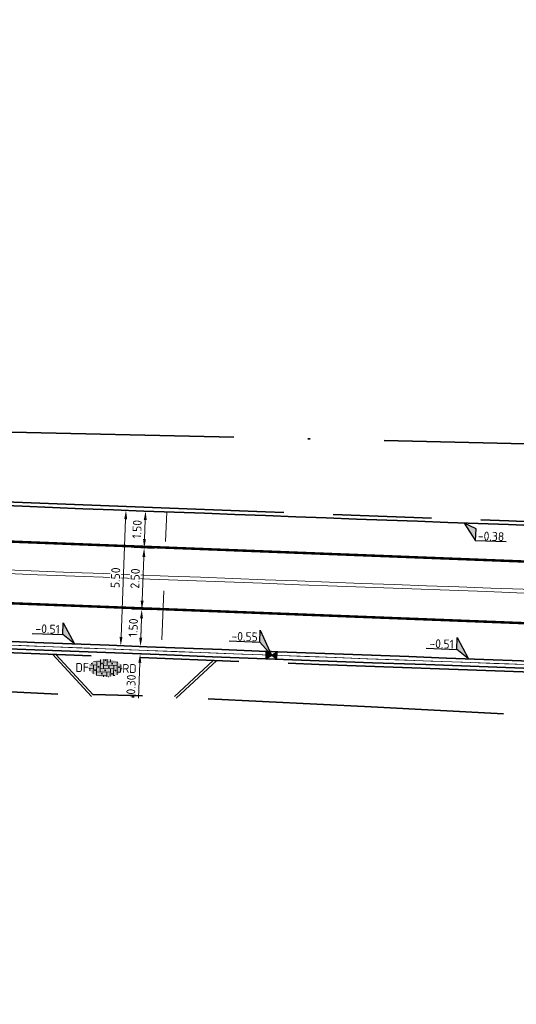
# Model space of a CAD drawing. Header units: metres. Extents: x 0 to 269924, y 0 to 933292.
# Tile 124 of 247: x 133912 to 133932, y 466501 to 466541. Entities that reach past the tile are written whole.
import ezdxf
from ezdxf import colors
from ezdxf.entities.mleader import LeaderData, LeaderLine
from ezdxf.enums import TextEntityAlignment as Align
from ezdxf.math import Vec2, Vec3

# ---------------------------------------------------------------- set-up
doc = ezdxf.new("R2010")
doc.units = ezdxf.units.M
for name, pattern in [('VH-OPSLUITBAND_100X200', [16, 8, -2, 4, -2]), ('VH-OPSLUITBAND_150X250', [24, 16, -2, 4, -2]), ('VW-1-1_STREEP', [2, 1, -1]), ('XX-HIDDEN', [4, 2, -2]), ('XX-PROJECTGRENS', [18, 12, -3, 0, -3])]:
    doc.linetypes.add(name, pattern=pattern)
for name, color, linetype, lineweight in [('N-WE-KG-GRENS_PROJECT-G', 7, 'XX-PROJECTGRENS', 35), ('N-WE-KL-ET_LS_OV_LICHTMAST-S', 190, 'Continuous', 25), ('N-WE-VH-GOOT_STRAATBAKSTEEN-G', 170, 'Continuous', 35), ('N-WE-VH-KANTOPSLUITING_OPSLUITBAND_100X200-G', 150, 'VH-OPSLUITBAND_100X200', 35), ('N-WE-VH-KANTOPSLUITING_OPSLUITBAND_150X250-G', 150, 'VH-OPSLUITBAND_150X250', 35), ('N-WE-VH-KANTOPSLUITING_VOORKANTBAND-G', 50, 'Continuous', 35), ('N-WE-VH-M', 7, 'Continuous', 18), ('N-WE-VH-MATERIAALGRENS-G', 7, 'XX-HIDDEN', 35), ('N-WE-VH-VERHARDING-T18', 10, 'Continuous', 18), ('N-WE-VH-VERHARDING_STRAATBAKSTEEN-S', 7, 'Continuous', 18), ('N-WE-VW-MARKERING_LANGS_STREEP_11_010-G', 7, 'VW-1-1_STREEP', 13), ('X-XX-AL-HOOGTELABEL-S', 7, 'Continuous', 25)]:
    doc.layers.add(name, color=color, linetype=linetype, lineweight=lineweight)
doc.layers.add('N-WE-RI-HWA_KOLK-S', color=150, linetype='Continuous', lineweight=25, true_color=0x007fff)
doc.layers.add('X-XX-AL-HULPLIJN-G', color=30, linetype='Continuous', lineweight=18, plot=False)
doc.styles.add('NLCS-ISO', font='NLCS-ISO.ttf')
doc.styles.add('NLCS-ISO-M200-T18', font='NLCS-ISO.ttf', dxfattribs={"height": 0.36})
doc.dimstyles.new('NLCS-M200-T18-PIJL_L2_H2', dxfattribs={"dimscale": 0.2, "dimtxt": 2.5, "dimasz": 1.8, "dimexe": 2, "dimexo": 2, "dimgap": 0.7, "dimtad": 1, "dimzin": 0, "dimdsep": 46, "dimtxsty": 'NLCS-ISO-M200-T18', "dimcen": 0, "dimdle": 2, "dimclrd": 256, "dimclre": 256, "dimclrt": 10, "dimazin": 0, "dimtfac": 1, "dimtdec": 3, "dimtofl": 0, "dimtmove": 0, "dimatfit": 3, "dimfxl": 2, "dimfxlon": 1, "dimtfillclr": 256, "dimtolj": 1, "dimtzin": 0, "dimlwd": -1, "dimlwe": -1, "dimarcsym": 0})

# ---------------------------------------------------------------- blocks, each defined once
blk = doc.blocks.new('*D183')
at = {"layer": 'Defpoints', "color": 0, "transparency": 16777216}
for p in [(133917.0525768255, 466517.5095074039), (133917.9116292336, 466517.4767094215), (133917.8544020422, 466515.9778014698)]:
    blk.add_point(p, dxfattribs=at)
at = {"layer": 'N-WE-VH-M', "transparency": 16777216}
for p, q in [((133917.4522856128, 466517.4942468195), (133916.6528680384, 466517.5247679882)), ((133917.0090841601, 466516.3703373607), (133917.0388422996, 466517.1497694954)), ((133917.3950584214, 466515.9953388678), (133916.595640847, 466516.0258600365))]:
    blk.add_line(p, q, dxfattribs=at)
for points in [[(133916.9788859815, 466517.152058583), (133917.0987986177, 466517.1474804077), (133917.0525768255, 466517.5095074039)], [(133916.949127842, 466516.3726264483), (133917.0690404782, 466516.368048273), (133916.9953496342, 466516.0105994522)]]:
    blk.add_solid(points, dxfattribs=at)
at = {"layer": 'N-WE-VH-M', "color": 10, "transparency": 16777216, "insert": (133916.7041962, 466516.7722618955), "char_height": 0.36, "attachment_point": 5, "rotation": 87.81355167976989, "style": 'NLCS-ISO-M200-T18', "bg_fill": 3, "box_fill_scale": 1.1, "bg_fill_color": 256, "bg_fill_true_color": 13158600, "bg_fill_transparency": 0}
blk.add_mtext('\\A1;1.50', dxfattribs=at)
blk = doc.blocks.new('*D184')
at = {"layer": 'Defpoints', "color": 0, "transparency": 16777216}
for p in [(133917.1479554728, 466520.0076873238), (133918.0070078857, 466519.9748893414), (133917.9116292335, 466517.4767094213)]:
    blk.add_point(p, dxfattribs=at)
at = {"layer": 'N-WE-VH-M', "transparency": 16777216}
for p, q in [((133917.54766426, 466519.9924267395), (133916.7482466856, 466520.0229479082)), ((133917.0663113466, 466517.8692453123), (133917.1342209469, 466519.6479494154)), ((133917.4522856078, 466517.4942468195), (133916.6528680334, 466517.5247679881))]:
    blk.add_line(p, q, dxfattribs=at)
for points in [[(133917.0742646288, 466519.6502385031), (133917.194177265, 466519.6456603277), (133917.1479554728, 466520.0076873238)], [(133917.0063550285, 466517.8715343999), (133917.1262676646, 466517.8669562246), (133917.0525768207, 466517.5095074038)]]:
    blk.add_solid(points, dxfattribs=at)
at = {"layer": 'N-WE-VH-M', "color": 10, "transparency": 16777216, "insert": (133916.780499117, 466518.7708058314), "char_height": 0.36, "attachment_point": 5, "rotation": 87.81355168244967, "style": 'NLCS-ISO-M200-T18', "bg_fill": 3, "box_fill_scale": 1.1, "bg_fill_color": 256, "bg_fill_true_color": 13158600, "bg_fill_transparency": 0}
blk.add_mtext('\\A1;2.50', dxfattribs=at)
blk = doc.blocks.new('*D185')
at = {"layer": 'Defpoints', "color": 0, "transparency": 16777216}
for p in [(133917.2054601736, 466521.506584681), (133918.0642350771, 466521.4737972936), (133918.0070078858, 466519.9748893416)]:
    blk.add_point(p, dxfattribs=at)
at = {"layer": 'N-WE-VH-M', "transparency": 16777216}
for p, q in [((133917.6051689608, 466521.4913240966), (133916.8057513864, 466521.5218452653)), ((133917.1619675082, 466520.3674146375), (133917.1917256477, 466521.1468467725)), ((133917.5479417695, 466519.9924161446), (133916.7485241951, 466520.0229373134))]:
    blk.add_line(p, q, dxfattribs=at)
for points in [[(133917.1317693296, 466521.1491358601), (133917.2516819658, 466521.1445576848), (133917.2054601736, 466521.506584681)], [(133917.1020111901, 466520.3697037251), (133917.2219238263, 466520.3651255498), (133917.1482329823, 466520.007676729)]]:
    blk.add_solid(points, dxfattribs=at)
at = {"layer": 'N-WE-VH-M', "color": 10, "transparency": 16777216, "insert": (133916.8570795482, 466520.7693391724), "char_height": 0.36, "attachment_point": 5, "rotation": 87.81355168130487, "style": 'NLCS-ISO-M200-T18', "bg_fill": 3, "box_fill_scale": 1.1, "bg_fill_color": 256, "bg_fill_true_color": 13158600, "bg_fill_transparency": 0}
blk.add_mtext('\\A1;1.50', dxfattribs=at)
blk = doc.blocks.new('*D186')
at = {"layer": 'Defpoints', "color": 0, "transparency": 16777216}
for p in [(133917.8544020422, 466515.9778014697), (133916.9840056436, 466515.7101432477), (133917.843190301, 466515.6780109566)]:
    blk.add_point(p, dxfattribs=at)
at = {"layer": 'N-WE-VH-M', "transparency": 16777216}
for p, q in [((133917.0086714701, 466516.3696822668), (133917.0221255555, 466516.7294307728)), ((133917.3949379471, 466515.9949847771), (133916.5954968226, 466516.0248827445)), ((133917.3837262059, 466515.6951942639), (133916.5842850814, 466515.7250922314)), ((133916.9705515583, 466515.3503947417), (133916.9170341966, 466513.9193951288))]:
    blk.add_line(p, q, dxfattribs=at)
for points in [[(133916.9487133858, 466516.3719246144), (133917.0686295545, 466516.3674399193), (133916.9952173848, 466516.0099337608)], [(133916.910593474, 466515.3526370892), (133917.0305096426, 466515.3481523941), (133916.9840056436, 466515.7101432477)]]:
    blk.add_solid(points, dxfattribs=at)
at = {"layer": 'N-WE-VH-M', "color": 10, "transparency": 16777216, "insert": (133916.6172893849, 466514.4669798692), "char_height": 0.36, "attachment_point": 5, "rotation": 87.85821704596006, "style": 'NLCS-ISO-M200-T18', "bg_fill": 3, "box_fill_scale": 1.1, "bg_fill_color": 256, "bg_fill_true_color": 13158600, "bg_fill_transparency": 0}
blk.add_mtext('\\A1;0.30', dxfattribs=at)
blk = doc.blocks.new('*D187')
at = {"layer": 'Defpoints', "color": 0, "transparency": 16777216}
for p in [(133916.410969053, 466521.5384650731), (133918.0642350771, 466521.4737972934), (133917.8492659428, 466515.9779975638)]:
    blk.add_point(p, dxfattribs=at)
at = {"layer": 'N-WE-VH-M', "transparency": 16777216}
for p, q in [((133916.8106634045, 466521.522830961), (133916.0112747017, 466521.5540991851)), ((133916.2100706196, 466516.4023902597), (133916.3968983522, 466521.1787401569)), ((133916.5956942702, 466516.0270312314), (133915.7963055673, 466516.0582994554))]:
    blk.add_line(p, q, dxfattribs=at)
for points in [[(133916.3369441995, 466521.1810852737), (133916.4568525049, 466521.1763950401), (133916.410969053, 466521.5384650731)], [(133916.1501164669, 466516.4047353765), (133916.2700247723, 466516.4000451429), (133916.1959999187, 466516.0426653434)]]:
    blk.add_solid(points, dxfattribs=at)
at = {"layer": 'N-WE-VH-M', "color": 10, "transparency": 16777216, "insert": (133915.9837290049, 466518.8030724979), "char_height": 0.36, "attachment_point": 5, "rotation": 87.76000783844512, "style": 'NLCS-ISO-M200-T18', "bg_fill": 3, "box_fill_scale": 1.1, "bg_fill_color": 256, "bg_fill_true_color": 13158600, "bg_fill_transparency": 0}
blk.add_mtext('\\A1;5.50', dxfattribs=at)
blk = doc.blocks.new('*U139')
for p, q in [((2.185346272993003, -1.582469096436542), (0, 0)), ((0, 0), (1.698717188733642, -3.933420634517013)), ((1.698717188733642, -3.933420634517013), (2.185346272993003, -1.582469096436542)), ((7.773446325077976, -5.190842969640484), (1.698717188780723, -3.933420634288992))]:
    blk.add_line(p, q)
blk.add_solid([(2.185346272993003, -1.582469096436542), (0, 0), (1.698717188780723, -3.933420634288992)])
at = {"style": 'NLCS-ISO'}
blk.add_attdef('...', text='', height=1.799999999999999, rotation=348.3053685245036, dxfattribs=at).set_placement((4.65102946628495, -4.973027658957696), align=Align.BOTTOM_CENTER)
blk = doc.blocks.new('*U248')
for p, q in [((-8.101010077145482, 3.998874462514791), (-1.98835923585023, 2.941072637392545)), ((-1.988359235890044, 2.941072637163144), (-1.578984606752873, 5.306700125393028)), ((-1.578984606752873, 5.306700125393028), (0, 0)), ((0, 0), (-1.988359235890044, 2.941072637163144))]:
    blk.add_line(p, q)
blk.add_solid([(-1.578984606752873, 5.306700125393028), (0, 0), (-1.98835923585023, 2.941072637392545)])
at = {"style": 'NLCS-ISO'}
blk.add_attdef('...', text='', height=1.799999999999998, rotation=350.1821279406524, dxfattribs=at).set_placement((-5.116234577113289, 3.056512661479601), align=Align.BOTTOM_CENTER)
blk = doc.blocks.new('*U517')
for p, q in [((-2.043675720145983, 2.270230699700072), (-1.557926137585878, 4.621364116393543)), ((-1.557926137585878, 4.621364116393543), (0, 0)), ((-8.118874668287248, 3.525381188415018), (-2.043675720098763, 2.270230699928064)), ((0, 0), (-2.043675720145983, 2.270230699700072))]:
    blk.add_line(p, q)
blk.add_solid([(-1.557926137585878, 4.621364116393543), (0, 0), (-2.043675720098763, 2.270230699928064)])
at = {"style": 'NLCS-ISO'}
blk.add_attdef('...', text='', height=1.799999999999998, rotation=348.3267953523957, dxfattribs=at).set_placement((-5.166173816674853, 2.486878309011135), align=Align.BOTTOM_CENTER)
blk = doc.blocks.new('*U518')
at = {"layer": 'X-XX-AL-HOOGTELABEL-S', "xscale": 0.2, "yscale": 0.2, "zscale": 0.2, "rotation": 11.58332590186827}
blk.add_blockref('*U517', (-3.731303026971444e-11, 0.1500000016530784), dxfattribs=at).add_auto_attribs({'...': '-0.51'})
blk = doc.blocks.new('*U519')
at = {"layer": 'N-WE-KL-ET_LS_OV_LICHTMAST-S', "color": 0, "linetype": 'ByBlock', "lineweight": -2, "transparency": 16777216}
for p, rotation in [((133914.314719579, 466515.9636185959), 357.7881681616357), ((133930.3034072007, 466515.3621350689), 357.9030073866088)]:
    blk.add_blockref('*U518', p, dxfattribs=dict(at, rotation=rotation))
blk = doc.blocks.new('N-SRI-KOLK_STRAAT_450X300-SO')
h = blk.add_hatch(color=256)
h.dxf.hatch_style = 1
h.paths.add_polyline_path([(-7.127631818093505e-14, 4.747591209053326e-14), (-1.125000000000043, 0.7499999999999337), (-1.125000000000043, -0.7499999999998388)])
h.paths.add_polyline_path([(1.1249999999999, -0.7499999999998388), (1.1249999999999, 0.7499999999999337), (-7.122080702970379e-14, 4.740652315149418e-14)])
for p, q in [((-1.125000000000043, -0.7499999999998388), (1.1249999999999, 0.7499999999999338)), ((1.1249999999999, -0.7499999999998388), (-1.125000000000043, 0.7499999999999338))]:
    blk.add_line(p, q)
at = {"flags": 128}
blk.add_lwpolyline([(-1.125000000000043, -0.7499999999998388), (1.1249999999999, -0.7499999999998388), (1.1249999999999, 0.7499999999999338), (-1.125000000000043, 0.7499999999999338)], close=True, dxfattribs=at)
blk = doc.blocks.new('SVH-SBS_DIKFORMAAT_ELLEBOOG_KL-SO')
h = blk.add_hatch(color=254)
edge = h.paths.add_edge_path()
edge.add_ellipse((1.091609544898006, 0.1244585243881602), major_axis=(3.39489953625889, -8.897975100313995e-16), ratio=0.5332665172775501, start_angle=0, end_angle=360)
for p, q in [((-2.295258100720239, 0), (-1.379999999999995, 0)), ((-2.133391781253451, 0.6899999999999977), (-0.6900000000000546, 0.6899999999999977)), ((-1.379999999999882, 0.6899999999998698), (-1.379999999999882, -1.116631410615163)), ((-1.35419862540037, 1.379999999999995), (0, 1.379999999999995)), ((-0.6899999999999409, 1.379999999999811), (-0.6899999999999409, -1.380000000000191)), ((1.13686837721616e-13, 1.8387035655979), (1.13686837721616e-13, -0.6900000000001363)), ((0, 0), (2.759999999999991, 0)), ((0.6900000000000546, 1.922132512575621), (0.6900000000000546, -1.954131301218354e-13)), ((0.6899999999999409, 0.6899999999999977), (3.449999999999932, 0.6899999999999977)), ((1.380000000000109, 1.928300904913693), (1.380000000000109, 0.6899999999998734)), ((1.379999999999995, 1.379999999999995), (3.53741771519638, 1.379999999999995)), ((2.07000000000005, 1.858033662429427), (2.07000000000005, 1.379999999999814)), ((2.760000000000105, 0.6899999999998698), (2.760000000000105, -1.4522272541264)), ((3.450000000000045, 1.379999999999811), (3.450000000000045, -1.177775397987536)), ((4.1400000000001, 0.9212697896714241), (4.1400000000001, -0.6723527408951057)), ((4.139999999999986, 0), (4.478477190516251, 0)), ((-2.069999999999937, -1.84741111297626e-13), (-2.069999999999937, -0.5350625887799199)), ((-0.7968022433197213, -1.379999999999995), (1.379999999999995, -1.379999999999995)), ((-0.6899999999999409, -0.6899999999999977), (2.07000000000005, -0.6899999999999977)), ((0.6900000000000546, -1.380000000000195), (0.6900000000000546, -1.673215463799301)), ((1.380000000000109, -0.6900000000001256), (1.380000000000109, -1.679383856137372)), ((2.07000000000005, -1.84741111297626e-13), (2.07000000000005, -1.609116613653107)), ((2.759999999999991, -1.379999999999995), (2.980021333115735, -1.379999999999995)), ((3.450000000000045, -0.6899999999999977), (4.123555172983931, -0.6899999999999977))]:
    blk.add_line(p, q)
for centre in [(-0.3450000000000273, 0.344999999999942), (0.3450000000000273, 1.034999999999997), (1.034999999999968, 1.724999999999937), (1.725000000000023, 0.3449999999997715), (2.415000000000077, 1.03499999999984), (3.794999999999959, 0.344999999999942), (-1.034999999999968, -0.3449999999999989), (0.3450000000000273, -1.035000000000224), (1.035000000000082, -0.3450000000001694), (2.414999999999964, -1.035000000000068), (3.105000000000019, -0.3449999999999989)]:
    blk.add_circle(centre, 0.08813061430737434)
for centre, start, end in [((-1.724999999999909, 1.03499999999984), 158.9124100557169, 101.1902337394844), ((1.725000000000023, -1.725000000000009), 59.09113287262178, 132.3432823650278)]:
    blk.add_arc(centre, 0.08813061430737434, start, end)
at = {"style": 'NLCS-ISO'}
blk.add_attdef('FORMAAT', text='', height=1.8, dxfattribs=at).set_placement((-2.303289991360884, 0.1244585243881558), align=Align.MIDDLE_RIGHT)
blk.add_attdef('KLEUR', text='', height=1.8, dxfattribs=at).set_placement((4.486509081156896, 0.1244585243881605), align=Align.MIDDLE_LEFT)
at = {"style": 'NLCS-ISO', "flags": 1}
blk.add_attdef('FUNCTIE', text='', height=1.8, dxfattribs=at).set_placement((0.1159930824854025, -3.584775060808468), align=Align.MIDDLE_CENTER)

msp = doc.modelspace()

# ---------------------------------------------------------------- linework, layer by layer
at = {"layer": 'N-WE-VH-GOOT_STRAATBAKSTEEN-G'}
msp.add_lwpolyline([(133341.1917241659, 466538.0344297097), (133548.2988447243, 466533.0990501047), (133604.4837105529, 466532.7519803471, -0.0123980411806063), (133694.6413830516, 466528.2936970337), (133747.1107566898, 466524.3284277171, 0.006097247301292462), (133941.5724984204, 466515.1075712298, 0.02139020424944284), (134085.3300205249, 466514.1380503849, 0.01872414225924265), (134137.8889107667, 466519.4447670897, 0.007400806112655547), (134227.4489657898, 466531.4632757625), (134342.2202810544, 466547.5487039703), (134354.8961513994, 466549.1271744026)], format="xyb", dxfattribs=at)
at = {"layer": 'N-WE-VH-KANTOPSLUITING_OPSLUITBAND_100X200-G'}
for points in [[(133915.006866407, 466513.9875199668), (133913.4233887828, 466515.6978693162)], [(133918.444466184, 466513.9139642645), (133920.0938791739, 466515.4422916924)]]:
    msp.add_lwpolyline(points, dxfattribs=at)
at = {"layer": 'N-WE-VH-KANTOPSLUITING_OPSLUITBAND_150X250-G', "flags": 128}
for points in [[(133858.8731275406, 466524.1089941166), (133862.8685896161, 466523.9227058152, 0.002476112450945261), (133941.8117527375, 466520.7526487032, 0.0213847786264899), (134085.0497461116, 466519.7816187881, 0.0187163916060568), (134137.1656973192, 466525.0485607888, 0.007407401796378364), (134226.6397084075, 466537.0550771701), (134341.4790515, 466553.1500396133), (134357.1350075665, 466555.0996070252), (134369.6850328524, 466556.5495976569), (134396.0140651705, 466559.7117840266), (134410.2543597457, 466561.232923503), (134423.0571533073, 466562.5669872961), (134434.0747536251, 466563.6713551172), (134435.4746905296, 466563.8197129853), (134445.0453622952, 466564.8339618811), (134456.11485429, 466566.0070477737), (134460.0903321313, 466566.4283477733)], [(133803.1126343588, 466520.7348841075, 0.004339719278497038), (133941.5534450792, 466514.6579632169, 0.02139063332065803), (134085.3523355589, 466513.6885625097, 0.01872475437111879), (134137.9465045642, 466518.9984464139, 0.007400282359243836), (134227.5134189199, 466531.0179109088), (134342.2793170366, 466547.1025798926), (134357.8619728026, 466549.04301954), (134370.3987945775, 466550.4914846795), (134396.7017502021, 466553.6505391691), (134410.8944185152, 466555.1665912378), (134423.6774547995, 466556.498596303), (134434.29072888, 466557.5624357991), (134443.2642677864, 466558.5110531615), (134460.7980940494, 466560.3691948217), (134480.4892087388, 466562.8728770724), (134486.8562612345, 466563.7485460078), (134497.1014816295, 466565.4136966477), (134501.6198084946, 466566.2106007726)]]:
    msp.add_lwpolyline(points, format="xyb", dxfattribs=at)
at = {"layer": 'N-WE-VH-KANTOPSLUITING_VOORKANTBAND-G', "flags": 128}
msp.add_lwpolyline([(133803.1205127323, 466520.8846770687, 0.004339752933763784), (133941.5597961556, 466514.8078325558, 0.02139049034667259), (134085.3448973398, 466513.8383918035, 0.01872455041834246), (134137.927306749, 466519.1472199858, 0.007400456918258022), (134227.4919345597, 466531.1663658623), (134342.2596383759, 466547.2512879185), (134357.8440966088, 466549.1919520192), (134370.3812430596, 466550.6404546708), (134396.6848399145, 466553.7995861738), (134410.8786793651, 466555.3157633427), (134423.6622014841, 466556.6478190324), (134434.3371753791, 466557.7178431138), (134443.1866740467, 466558.6536701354), (134460.7807283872, 466560.5181944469), (134480.4695296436, 466563.0215825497), (134486.834007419, 466563.8968973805), (134497.0764218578, 466565.5615919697), (134611.3017509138, 466585.7076855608), (134638.6438473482, 466590.6047028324), (134674.7358174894, 466596.9216976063), (134713.5229741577, 466603.8847257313), (134725.1360010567, 466605.8919032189), (134795.0681053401, 466617.445452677), (134824.1314039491, 466622.6824086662)], format="xyb", dxfattribs=at)
for points in [[(133915.0802463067, 466514.0554566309), (133913.5647333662, 466515.6923958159)], [(133918.3764992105, 466513.9873160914), (133919.9525311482, 466515.4476494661)]]:
    msp.add_lwpolyline(points, dxfattribs=at)
at = {"layer": 'N-WE-VW-MARKERING_LANGS_STREEP_11_010-G', "ltscale": 5, "const_width": 0.1, "flags": 128}
for points in [[(133770.2197313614, 466526.9901105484, 0.005380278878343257), (133941.7418764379, 466519.10408643, 0.0213863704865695), (134085.1316147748, 466518.1334973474, 0.01871866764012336), (134137.3769187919, 466523.4120566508, 0.002456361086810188), (134167.1027942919, 466527.1018786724, 0.002456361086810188)], [(134167.4300219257, 466524.6233764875, -0.002454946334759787), (134137.6969237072, 466520.9325017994, -0.0187220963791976), (134085.2556289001, 466515.6363431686, -0.0213887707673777), (133941.6360120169, 466516.6062645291, -0.005379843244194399), (133770.0740248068, 466524.4943569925, -0.005379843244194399)]]:
    msp.add_lwpolyline(points, format="xyb", dxfattribs=at)
at = {"layer": 'X-XX-AL-HULPLIJN-G'}
for points in [[(133341.2572382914, 466540.783649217), (133548.3400985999, 466535.8488477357), (133604.5260401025, 466535.5017713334, -0.01240175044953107), (133694.8469386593, 466531.0360044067), (133747.2962527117, 466527.0722510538, 0.006097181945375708), (133941.6889429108, 466517.8551755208, 0.02138757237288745), (134085.1936262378, 466516.8849203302, 0.006154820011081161), (134102.4464990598, 466518.1907688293, 0.006154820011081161)], [(134167.2507392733, 466526.0118496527, -0.002456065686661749), (134137.5177250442, 466522.3210529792, -0.01872017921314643), (134085.1861853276, 466517.0347495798, -0.02138742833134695), (133941.6952947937, 466518.0050448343, -0.005254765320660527), (133774.1492548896, 466525.6662809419, -0.005254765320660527)], [(133818.410832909, 466520.2453765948, 0.003860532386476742), (133941.5661472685, 466514.9577018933, 0.02139034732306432), (134085.3374589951, 466513.9882210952, 0.006168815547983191), (134102.7009486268, 466515.3019532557)]]:
    msp.add_lwpolyline(points, format="xyb", dxfattribs=at)
at = {"layer": 'X-XX-AL-HULPLIJN-G', "flags": 128}
msp.add_lwpolyline([(133770.3071552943, 466528.4875626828, 0.002308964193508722), (133843.8821694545, 466524.6518218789), (133857.8670130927, 466523.999779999), (133862.8618288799, 466523.7728582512, 0.002476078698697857), (133941.8054001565, 466520.6027794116, 0.01279982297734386), (134027.5504804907, 466518.549377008, 0.01279982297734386)], format="xyb", dxfattribs=at)
at = {"layer": 'X-XX-AL-HULPLIJN-G', "color": 6, "linetype": 'XX-HIDDEN'}
msp.add_lwpolyline([(133917.8658474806, 466516.2775830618), (133918.064235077, 466521.4737972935)], dxfattribs=at)

# ---------------------------------------------------------------- block references
at = {"layer": 'N-WE-KL-ET_LS_OV_LICHTMAST-S'}
msp.add_blockref('*U519', (0, 0), dxfattribs=at)
at = {"layer": 'N-WE-RI-HWA_KOLK-S', "xscale": 0.2, "yscale": 0.2, "zscale": 0.2, "rotation": 357.8455877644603}
msp.add_blockref('N-SRI-KOLK_STRAAT_450X300-SO', (133922.3089113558, 466515.6588710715), dxfattribs=at)
at = {"layer": 'X-XX-AL-HOOGTELABEL-S'}
for name, p, xscale, yscale, zscale, rotation, values in [('*U139', (133930.13021935, 466521.0222717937), 0.2, 0.2, 0.2, 9.601972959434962, {'...': '-0.38'}), ('*U248', (133922.3089113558, 466515.6588710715), 0.2000000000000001, 0.2000000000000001, 0.2000000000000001, 7.663459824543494, {'...': '-0.55'})]:
    msp.add_blockref(name, p, dxfattribs=dict(at, xscale=xscale, yscale=yscale, zscale=zscale, rotation=rotation)).add_auto_attribs(values)

# ---------------------------------------------------------------- leaders
at = {"layer": 'N-WE-VH-VERHARDING-T18'}
ml = msp.add_multileader_mtext('Standard', dxfattribs=at)
ml.set_content('', color=256, style='NLCS-ISO-M200-T18')
ml.set_leader_properties(color=256, linetype='ByLayer', lineweight=-1)
ml.build(insert=Vec2(0, 0))
ml.multileader.update_dxf_attribs({"has_dogleg": 0, "text_left_attachment_type": 5, "text_right_attachment_type": 5, "dogleg_length": 0.36, "arrow_head_size": 0.36})
ctx = ml.context
ctx.base_point, ctx.char_height, ctx.arrow_head_size, ctx.landing_gap_size, ctx.plane_origin = Vec3(135697.3917517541, 466805.7658595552), 0.36, 0.36, 0.18, Vec3(135695.696623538, 466805.188890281)
ctx.left_attachment, ctx.right_attachment = 5, 5
notes = []
notes.append((ctx, [(0, (0, 0, 0), (0, 0), (1, 0), 1, [])]))
ctx.mtext.insert, ctx.mtext.rotation, ctx.mtext.flow_direction = Vec3(135697.5717517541, 466806.1258595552), -0.1475286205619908, 5
for ctx, leaders in notes:
    for number, flags, end, landing, length, lines in leaders:
        leader = LeaderData()
        leader.index, (leader.has_last_leader_line, leader.has_dogleg_vector, leader.attachment_direction) = number, flags
        leader.last_leader_point, leader.dogleg_vector, leader.dogleg_length = Vec3(end), Vec3(landing), length
        for number, points, colour, breaks in lines:
            line = LeaderLine()
            line.index, line.vertices, line.color, line.breaks = number, Vec3.list(points), colors.encode_raw_color(colour), breaks
            leader.lines.append(line)
        ctx.leaders.append(leader)

# ---------------------------------------------------------------- next in the draw order: dimensions: what is measured, and where the dimension line sits
at = {"layer": 'N-WE-VH-M'}
dim = msp.add_aligned_dim(p1=(133917.8544020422, 466515.9778014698), p2=(133917.9116292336, 466517.4767094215), distance=0.8596782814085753, dimstyle='NLCS-M200-T18-PIJL_L2_H2', override={"dimtfill": 1}, dxfattribs=at)
dim.commit()
dim.dimension.update_dxf_attribs({"geometry": '*D183', "text_midpoint": (133916.7041962, 466516.7722618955)})

# ---------------------------------------------------------------- next in the draw order: dimensions: what is measured, and where the dimension line sits
for p1, p2, distance, picture, middle in [((133917.9116292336, 466517.4767094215), (133918.0070078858, 466519.9748893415), 0.8596782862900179, '*D184', (133916.780499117, 466518.7708058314)), ((133917.8544020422, 466515.9778014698), (133917.843190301, 466515.6780109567), -0.8597852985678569, '*D186', (133916.6172893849, 466514.4669798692))]:
    dim = msp.add_aligned_dim(p1=p1, p2=p2, distance=distance, dimstyle='NLCS-M200-T18-PIJL_L2_H2', override={"dimtfill": 1}, dxfattribs=at)
    dim.commit()
    dim.dimension.update_dxf_attribs({"geometry": picture, "text_midpoint": middle})

# ---------------------------------------------------------------- next in the draw order: linework, layer by layer
at = {"layer": 'N-WE-VH-MATERIAALGRENS-G'}
msp.add_lwpolyline([(133915.0753967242, 466514.0606947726), (133918.3764992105, 466513.9873160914)], dxfattribs=at)

# ---------------------------------------------------------------- next in the draw order: block references
at = {"layer": 'N-WE-VH-VERHARDING_STRAATBAKSTEEN-S', "xscale": 0.2, "yscale": 0.2, "zscale": 0.2, "rotation": 358.8866995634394}
msp.add_blockref('SVH-SBS_DIKFORMAAT_ELLEBOOG_KL-SO', (133915.3634282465, 466515.1174891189), dxfattribs=at).add_auto_attribs({'FORMAAT': 'DF', 'KLEUR': 'RD'})

# ---------------------------------------------------------------- next in the draw order: dimensions: what is measured, and where the dimension line sits
at = {"layer": 'N-WE-VH-M'}
dim = msp.add_aligned_dim(p1=(133918.0070078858, 466519.9748893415), p2=(133918.0642350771, 466521.4737972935), distance=0.8594005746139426, dimstyle='NLCS-M200-T18-PIJL_L2_H2', override={"dimtfill": 1}, dxfattribs=at)
dim.commit()
dim.dimension.update_dxf_attribs({"geometry": '*D185', "text_midpoint": (133916.8570795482, 466520.7693391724)})

# ---------------------------------------------------------------- next in the draw order: dimensions: what is measured, and where the dimension line sits
dim = msp.add_aligned_dim(p1=(133917.8492659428, 466515.9779975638), p2=(133918.0642350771, 466521.4737972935), distance=1.6545302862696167, dimstyle='NLCS-M200-T18-PIJL_L2_H2', override={"dimtfill": 1}, dxfattribs=at)
dim.commit()
dim.dimension.update_dxf_attribs({"geometry": '*D187', "text_midpoint": (133915.9837290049, 466518.8030724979)})

# ---------------------------------------------------------------- next in the draw order: linework, layer by layer
at = {"layer": 'N-WE-KG-GRENS_PROJECT-G', "flags": 128}
msp.add_lwpolyline([(133942.1524110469, 466524.0131866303), (133955.5330132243, 466522.5072814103), (133956.1450573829, 466521.6255141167), (133962.8106423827, 466521.3549549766), (133963.5426830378, 466522.6698912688), (133965.0543119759, 466522.5630917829), (133965.5509484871, 466521.1927763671), (133981.500240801, 466520.3344856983), (133981.5648827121, 466520.8964937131), (133982.0280620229, 466520.8599138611), (133994.1341991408, 466520.3302144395), (133994.1506883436, 466519.6710776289), (134009.0668828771, 466519.47832968), (134013.9105563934, 466519.5118859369), (134027.7318088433, 466519.6359101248), (134028.6931809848, 466519.5542097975), (134034.7955627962, 466519.6112984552), (134050.8601504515, 466519.6587555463), (134068.5013668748, 466520.1515736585), (134071.2543365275, 466520.2369414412), (134077.2598209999, 466520.6916022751), (134094.041317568, 466522.634648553), (134101.3850316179, 466523.282053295), (134101.4279529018, 466523.9099018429), (134128.9951892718, 466527.0916612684), (134141.9381114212, 466528.6266520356), (134148.4211941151, 466529.3920155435), (134148.4758897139, 466529.087071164), (134157.1082757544, 466530.2399228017), (134157.7621140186, 466530.3387803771), (134157.9530247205, 466529.0761080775), (134163.7063367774, 466529.9459844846), (134172.6897419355, 466531.0545870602), (134201.838292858, 466535.0690746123), (134202.1966108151, 466534.8781078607), (134203.3044141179, 466535.0417079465), (134208.1607619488, 466535.7224832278), (134214.6823986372, 466536.673491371), (134215.1495333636, 466536.8455328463), (134235.7658031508, 466539.7543887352), (134239.5865759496, 466540.4491788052), (134251.1166291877, 466542.2181796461), (134251.5357558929, 466542.0897478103), (134264.4785346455, 466543.8326887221), (134264.4866010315, 466544.3174959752), (134273.560452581, 466545.6406042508), (134273.6081948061, 466545.2869552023), (134285.6788667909, 466546.8628692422), (134299.1175268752, 466548.9714251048), (134309.1915308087, 466550.3448240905), (134329.8051172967, 466553.6587492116), (134341.5255913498, 466555.2055478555), (134346.9703500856, 466556.1119171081), (134351.977127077, 466556.0254164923), (134358.9491387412, 466556.8868833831), (134359.1860258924, 466557.3131716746), (134365.4260131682, 466557.9171338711), (134389.2249696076, 466560.7577657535), (134395.3950971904, 466561.518770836), (134400.6331677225, 466562.0187619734), (134418.6382476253, 466563.9072882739), (134426.4042451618, 466566.3428517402), (134432.4721745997, 466567.1404338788), (134437.5317615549, 466567.4215073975), (134444.8476309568, 466568.2503552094), (134448.2774373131, 466568.3882371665), (134484.5941901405, 466572.7623631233), (134486.5392104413, 466572.9659145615), (134490.5988743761, 466573.5461829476), (134498.4989809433, 466574.5360898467), (134514.3182909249, 466576.7013504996), (134542.3965172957, 466581.3671513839), (134546.7016227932, 466582.121673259), (134551.5932448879, 466582.4405037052), (134551.8709818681, 466583.1790477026), (134557.9055011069, 466584.4060540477), (134558.2756802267, 466584.1148804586), (134567.3596791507, 466586.0044054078), (134582.7169248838, 466588.7154954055), (134583.1075576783, 466588.9718888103), (134590.4443539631, 466590.3980608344), (134630.038171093, 466598.271024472), (134633.2644661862, 466598.9231793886), (134632.086743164, 466604.993401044), (134646.0512420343, 466607.5369790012), (134647.4142347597, 466607.4294063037), (134666.9719003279, 466611.4052667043), (134675.3421925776, 466617.4627672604), (134674.8187706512, 466607.593234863), (134696.9952731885, 466610.5368207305), (134702.1723629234, 466611.3266999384), (134706.5249927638, 466612.0709193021), (134709.0847624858, 466612.3228419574), (134712.0868166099, 466612.7757763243), (134714.9998533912, 466613.2025984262), (134716.3485504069, 466613.2290626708), (134723.3638264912, 466613.9677410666), (134738.9813438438, 466616.6394283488), (134746.0622961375, 466617.2796676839), (134746.0899609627, 466616.6414740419), (134760.1207166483, 466618.8608811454), (134759.9932530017, 466619.8291223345), (134768.4464044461, 466621.1369810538), (134784.6150656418, 466623.7381739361), (134787.5412446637, 466625.0717702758), (134796.7719591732, 466626.4793854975), (134796.8993088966, 466625.7153100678), (134813.8776264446, 466628.5451145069), (134820.2259019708, 466629.5839160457), (134847.6798250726, 466634.2337142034), (134881.7897109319, 466639.2043855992), (134881.9258277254, 466639.5320592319), (134884.4295573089, 466640.0091299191), (134893.796674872, 466641.7112053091), (134903.0853048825, 466643.3283281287), (134904.1382627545, 466643.5270257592), (134920.2645882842, 466646.3736931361), (134921.3317273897, 466646.5776632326), (134937.3672634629, 466649.5176987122), (134938.5006811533, 466649.7081998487), (134961.5551357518, 466654.0962071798), (134967.7644973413, 466655.2623880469), (134974.7222744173, 466656.562712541), (134984.22992181, 466658.4908556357), (134992.0227233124, 466659.9976855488), (134995.80947285, 466660.765721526), (135000.4419448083, 466661.6925488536), (135009.6949473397, 466663.6483570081), (135010.6585058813, 466663.8685799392), (135018.8323899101, 466665.6175779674), (135021.9200589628, 466666.3144342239), (135034.0926055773, 466668.9429221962), (135034.1606217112, 466668.7688489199), (135043.799912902, 466670.8322396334), (135059.0838906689, 466674.01970182), (135068.7714915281, 466676.0781310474), (135083.0892485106, 466679.0344717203), (135091.9024394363, 466680.9928728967), (135097.4879272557, 466682.1656432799), (135104.8308224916, 466683.6512761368), (135116.5338752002, 466686.2312443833), (135119.8917458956, 466686.7918057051), (135126.3004647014, 466688.0133532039), (135127.3467745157, 466688.1956770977), (135130.4482168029, 466688.8914750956), (135135.6019262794, 466689.8873660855), (135140.1897926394, 466691.518025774), (135166.5920957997, 466696.9400260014), (135182.3679565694, 466700.7240911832), (135201.9020413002, 466704.7479892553), (135203.9413028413, 466705.0821629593), (135209.8669712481, 466705.9568768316), (135217.8009506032, 466707.7815722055), (135228.8213921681, 466709.9330682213), (135242.3911663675, 466712.5979486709), (135277.6978602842, 466719.7233857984), (135279.4572854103, 466720.1111281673), (135279.5504805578, 466721.577789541), (135288.1779487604, 466723.0731766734), (135350.9626020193, 466735.3051091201), (135501.9862943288, 466763.6854067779), (135501.1615330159, 466761.8388939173), (135525.1316183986, 466766.8329107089), (135533.6391897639, 466768.6720342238), (135569.0415342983, 466775.1882817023), (135582.7670693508, 466777.3782075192), (135584.0219052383, 466777.6336899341), (135585.6754001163, 466776.2642394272, 0.01917955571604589), (135652.4509215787, 466792.0101712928), (135652.8909980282, 466793.4567712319), (135660.9806309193, 466795.9188646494), (135661.5742904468, 466796.0743434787), (135664.4814484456, 466796.8357252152), (135665.9463914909, 466796.651130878), (135673.5578780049, 466799.3276069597), (135680.9772409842, 466801.7388195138), (135687.2758812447, 466804.2005113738), (135692.5472533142, 466806.2945453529), (135705.4319234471, 466809.7430629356), (135712.0942919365, 466810.7064861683), (135728.1451837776, 466817.0345099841), (135760.2852424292, 466825.832347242), (135773.4583655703, 466829.1791244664), (135789.1158777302, 466834.0803457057), (135813.0286685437, 466842.8919001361), (135823.3523251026, 466846.7177728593), (135839.4263250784, 466852.90977285), (135860.960258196, 466860.8901186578), (135867.9277059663, 466863.260270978), (135895.1993465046, 466872.7842364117), (135899.3123590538, 466861.8000135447), (135873.3586115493, 466852.0817029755), (135873.1875239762, 466848.8432858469), (135867.8135764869, 466846.6685785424), (135856.1044602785, 466842.0355325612), (135847.2534860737, 466838.5051439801), (135830.0333772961, 466832.5137582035), (135818.8540124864, 466828.6522867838), (135812.8648744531, 466826.9489631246), (135808.9590707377, 466825.8035206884), (135805.053254, 466824.6580744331), (135770.7305607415, 466814.3069764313), (135766.971389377, 466812.0157480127), (135761.8791525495, 466808.0788010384), (135757.5908275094, 466807.1332609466), (135743.8393772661, 466803.5662474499), (135724.0746538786, 466798.3497274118), (135721.2752206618, 466798.2294012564), (135720.4224497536, 466801.4011981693), (135715.1332658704, 466799.8340353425), (135698.5530195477, 466794.7536974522), (135698.2787954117, 466793.6928969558), (135686.038231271, 466790.3518397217), (135686.038231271, 466789.2475578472), (135686.038231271, 466787.5617552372), (135681.9850583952, 466786.092379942), (135677.7191525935, 466785.3189026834), (135623.4581816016, 466770.7112300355), (135607.4104765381, 466767.6619060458), (135584.3554055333, 466763.1420881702), (135577.0911470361, 466761.4745697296), (135570.4697863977, 466760.8031385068), (135524.7143551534, 466753.1025115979), (135522.6423772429, 466752.8775616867), (135515.6659510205, 466751.6611965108), (135498.3880891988, 466748.217828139), (135460.4984659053, 466741.7587218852), (135438.5149266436, 466737.9528016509), (135402.1344808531, 466731.0484359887), (135401.8417517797, 466732.670924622), (135396.1106550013, 466731.6369212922), (135390.9271580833, 466730.6594289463), (135374.0082657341, 466727.4229595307), (135342.4630973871, 466720.8955914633), (135337.8309223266, 466720.2490029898), (135332.7812635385, 466719.4116808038), (135316.4101866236, 466716.5494519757), (135312.7641307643, 466716.512489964), (135301.0403151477, 466714.0028538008), (135296.6671288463, 466713.0768115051), (135288.0783949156, 466711.3377832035), (135288.0312665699, 466710.4135302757), (135288.0655293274, 466708.6431304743), (135283.6115573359, 466707.7382671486), (135244.1136207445, 466700.0835393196), (135242.5899300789, 466702.1144723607), (135218.7785629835, 466697.0884976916), (135216.4000727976, 466696.7357621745), (135207.1261254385, 466694.9957392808), (135197.8416961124, 466693.220294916), (135196.9866763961, 466690.776647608), (135188.2143408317, 466689.0092885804), (135186.2175051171, 466690.9192619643), (135157.9534848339, 466685.3391693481), (135157.5447879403, 466682.622870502), (135152.3879768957, 466681.5635572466), (135151.5167756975, 466683.8056166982), (135135.7292222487, 466680.6196397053), (135134.4640581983, 466677.1493432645), (135128.1840343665, 466675.8540916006), (135125.7878578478, 466678.5714928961), (135109.6059436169, 466675.1142566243), (135107.870745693, 466673.5431765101), (135107.870745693, 466672.1337744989), (135099.4689025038, 466670.4416817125), (135080.2653506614, 466666.6254702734), (135079.4055662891, 466666.1514417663), (135069.6099209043, 466664.2021856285), (135057.6380543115, 466661.7587867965), (135035.8026276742, 466657.1553929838), (135033.7233916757, 466658.6892115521), (135013.6176243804, 466654.678649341), (135014.1980498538, 466652.086133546), (135012.6124588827, 466651.7311434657), (135012.1763256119, 466654.1604027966), (134999.5247974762, 466651.5812418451), (134981.0581906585, 466648.0645026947), (134978.7397800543, 466647.6085105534), (134978.5861091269, 466647.7227091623), (134973.2900831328, 466646.7768820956), (134967.9121270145, 466645.7539069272), (134966.071093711, 466645.4085786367), (134952.7495285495, 466642.7759773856), (134952.5922323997, 466643.5768920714), (134951.2462388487, 466643.3152054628), (134944.9553651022, 466642.0967882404), (134940.8717487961, 466641.3447885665), (134939.9066098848, 466640.7888844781), (134925.3285103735, 466637.9055422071), (134925.1707613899, 466637.8774303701), (134925.3332244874, 466636.9657721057), (134925.5528710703, 466635.7332299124), (134922.1588408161, 466635.1572615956), (134921.9828351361, 466636.2009774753), (134920.7117124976, 466635.9733729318), (134906.6444618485, 466633.4312996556), (134906.5087888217, 466633.7678848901), (134899.9274117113, 466632.5170612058), (134896.0409365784, 466630.5743994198), (134862.2966913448, 466626.2016174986), (134861.4226513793, 466623.9239010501), (134854.7233406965, 466622.8189123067), (134853.2219185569, 466624.5966997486), (134834.721015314, 466621.3810199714), (134818.7550486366, 466618.6378174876), (134803.1284396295, 466616.1824814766), (134801.0970077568, 466614.7435847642), (134787.479896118, 466613.2423470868), (134768.9830798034, 466610.8883704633), (134755.1398470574, 466609.2583430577), (134754.9565717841, 466609.236833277), (134754.7859409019, 466610.217089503), (134731.8718430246, 466606.3586610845), (134713.3998650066, 466603.0551467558), (134699.6068603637, 466600.7168093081), (134685.4283932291, 466598.1558223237), (134675.8778433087, 466596.193617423), (134672.2764377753, 466595.6555032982), (134668.9104143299, 466595.0157977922), (134645.925871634, 466591.0581873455), (134638.5768223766, 466590.0005244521), (134611.4735753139, 466584.8992713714), (134601.717057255, 466583.1308817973), (134600.5998648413, 466582.9006421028), (134592.762135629, 466581.4400048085), (134575.118339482, 466578.1093738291), (134569.7258185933, 466577.1269605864), (134558.0570164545, 466574.9234960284), (134547.3690824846, 466573.1317107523), (134538.2297595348, 466571.5216770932), (134531.3551017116, 466570.551160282), (134524.2724171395, 466569.3464104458), (134519.0260386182, 466568.3261728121), (134515.3896711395, 466567.7188492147), (134505.3836714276, 466563.3411241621), (134500.9864328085, 466562.6426688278), (134495.8811584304, 466561.9090699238), (134495.8232581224, 466562.3120107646), (134492.2035519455, 466563.6422625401), (134484.3979307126, 466562.5175426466), (134478.9049082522, 466561.7861849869), (134469.8426891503, 466560.5334530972), (134464.5363607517, 466559.7416584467), (134456.9190048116, 466558.7453404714), (134448.0330247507, 466557.6866878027), (134433.2082396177, 466556.6102954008), (134412.1040943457, 466554.5767617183), (134407.5534409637, 466554.1014797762), (134387.4665672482, 466551.7412958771), (134381.7845321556, 466550.9553824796), (134364.9620218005, 466548.6585594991), (134360.1910546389, 466548.4806931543), (134354.9443141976, 466547.6280558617), (134324.1132067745, 466542.8374902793), (134319.685314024, 466541.923189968), (134312.4661359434, 466540.8436562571), (134307.0613091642, 466539.9000424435), (134305.5271910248, 466540.7390838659), (134283.9927999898, 466537.831193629), (134278.0035480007, 466536.2683650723), (134260.3923759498, 466533.9405541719), (134253.8992466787, 466532.6496706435), (134244.8673115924, 466531.6184326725), (134227.9613015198, 466528.8354721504), (134196.8763181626, 466524.7483044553), (134191.2940629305, 466524.6522599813), (134189.4410961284, 466519.486518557), (134180.54341976, 466523.2514753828), (134138.078799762, 466517.961093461), (134135.2792653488, 466517.667751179), (134120.6457190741, 466515.7906603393), (134115.8581186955, 466514.9984051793), (134094.4151111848, 466512.7875130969), (134094.482628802, 466512.1326730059), (134077.9053302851, 466510.6920995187), (134056.132134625, 466509.1904088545), (134043.8980706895, 466509.0202360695), (134033.0493666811, 466509.2423005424), (134023.923025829, 466509.5285316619), (134011.0478366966, 466510.262342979), (134011.120490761, 466510.9891989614), (133978.0307684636, 466511.9708514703), (133977.4921792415, 466511.3856294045), (133976.525257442, 466511.4150202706), (133970.9295168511, 466511.6098105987), (133940.8588400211, 466512.8528732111), (133936.3387407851, 466513.0397754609), (133926.354068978, 466513.5657545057), (133918.7672066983, 466513.9286188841), (133914.8451201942, 466514.015801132), (133909.554517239, 466514.2788215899), (133907.7804390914, 466514.3734397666), (133898.1828278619, 466514.70129374), (133889.2911774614, 466514.989814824), (133877.4113339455, 466515.3869653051), (133865.1686539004, 466516.1888634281), (133858.5984823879, 466516.5106704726), (133853.5573827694, 466516.7840218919), (133840.8237529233, 466517.534045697), (133833.6468133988, 466517.7571167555), (133833.705570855, 466517.4205325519), (133832.853439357, 466517.4580587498), (133826.9791606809, 466517.5749329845), (133808.0756063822, 466518.2959596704), (133803.3083674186, 466518.1787980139), (133802.5602390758, 466518.5553175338), (133780.0722056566, 466520.1525415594), (133779.6001213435, 466519.2909336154), (133774.0658924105, 466519.5377079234), (133773.7346670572, 466520.5591499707), (133740.5269589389, 466522.641717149), (133713.3758449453, 466524.1590433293), (133705.7028267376, 466524.6360224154), (133705.708827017, 466526.2660983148), (133685.0587084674, 466527.5831083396), (133660.5630867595, 466529.2529866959), (133639.1294385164, 466529.3459015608), (133622.4533575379, 466530.2859171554), (133616.3882789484, 466530.542601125), (133614.4944685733, 466530.6235575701), (133604.3932959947, 466531.5966831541), (133597.4637424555, 466531.4649109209), (133574.2998229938, 466531.9547450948), (133566.6952949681, 466531.5430855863), (133561.31984266, 466531.6158231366), (133554.1423027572, 466531.6268919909), (133545.3094826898, 466531.7185308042), (133535.5085397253, 466531.7952522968), (133530.4827485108, 466531.8972432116), (133499.0977592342, 466532.8452862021), (133498.9102436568, 466530.6236003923), (133497.6044371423, 466522.3592092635), (133448.566389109, 466524.3794757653), (133448.420670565, 466522.5899559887), (133414.5666584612, 466524.0339930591), (133414.4969629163, 466533.2413993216), (133401.9038887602, 466533.723358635), (133353.8122292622, 466535.7450293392), (133352.2600919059, 466536.1394774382), (133333.1066671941, 466536.5243478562), (133333.3425346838, 466545.8288032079), (133369.1520182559, 466544.7141816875), (133381.3247631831, 466544.3959709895), (133400.6986291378, 466543.6369745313), (133404.0047114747, 466543.5509329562), (133435.456193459, 466542.6095357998), (133435.456193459, 466542.2770345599), (133451.5257997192, 466541.6284090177), (133467.8825048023, 466541.2346891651), (133477.6594838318, 466542.0344843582), (133509.1031470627, 466541.4419259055), (133515.1378683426, 466541.2840938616), (133519.9388384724, 466540.9920433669), (133525.525106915, 466540.7976286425), (133532.5184406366, 466540.0969827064), (133548.146843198, 466539.7775195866), (133548.2966515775, 466540.6007608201), (133555.220016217, 466540.7220079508), (133564.2647415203, 466540.5577419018), (133565.0602457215, 466540.1875870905), (133570.0736940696, 466540.0245011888), (133574.0699192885, 466539.8754765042), (133576.6230858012, 466539.7945225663), (133577.1628883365, 466540.0070998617), (133601.2102828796, 466539.6765019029), (133602.8086753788, 466541.6354623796), (133610.4829679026, 466541.4475063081), (133611.8780893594, 466539.3531579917), (133618.7996849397, 466539.153693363), (133622.3314203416, 466538.9428577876), (133622.3617744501, 466539.4850209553), (133627.2471814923, 466539.2740840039), (133627.3045343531, 466538.7093729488), (133642.4865728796, 466537.7332190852), (133654.9204504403, 466537.2354491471), (133674.7098077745, 466536.6492012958), (133674.7655644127, 466536.9622624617), (133682.6379522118, 466536.6394971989), (133685.0837345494, 466535.631391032), (133701.9240691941, 466534.3600021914), (133703.6004047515, 466534.8560407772), (133708.5044711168, 466534.3958000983), (133731.8949713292, 466532.3908429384), (133737.9920218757, 466531.941839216), (133749.8536092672, 466530.9008754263), (133752.1500258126, 466530.7699656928), (133756.9208869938, 466530.6549690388), (133767.535473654, 466530.1089902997), (133779.8534476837, 466530.0159980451), (133787.7703033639, 466529.9339891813), (133810.9048921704, 466528.9669645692), (133832.3839276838, 466528.2379294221), (133837.1922323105, 466527.8369040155), (133897.8405042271, 466525.0359781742)], format="xyb", close=True, dxfattribs=at)
at = {"layer": 'N-WE-VH-KANTOPSLUITING_VOORKANTBAND-G', "flags": 128}
msp.add_lwpolyline([(134683.1283919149, 466604.3210407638), (134673.7234270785, 466602.6326717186), (134637.6326114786, 466596.315879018), (134610.2867862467, 466591.4181939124), (134496.1074440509, 466571.2802110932), (134485.9735265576, 466569.6331504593), (134479.7086046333, 466568.7715276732), (134476.4774775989, 466568.3606969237), (134460.1092561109, 466566.2795132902), (134456.130661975, 466565.8578830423), (134444.9993839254, 466564.6782493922), (134435.5522842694, 466563.6770960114), (134434.0901378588, 466563.5221455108), (134423.0724066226, 466562.4177645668), (134410.2700988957, 466561.0837513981), (134396.0309754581, 466559.5627370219), (134369.7025843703, 466556.4006276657), (134357.1528837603, 466554.950674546), (134341.4987301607, 466553.0013315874), (134226.6611934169, 466536.9066223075, -0.00740722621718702), (134137.1848998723, 466524.8997877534, -0.01871659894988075), (134085.0571893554, 466519.6317895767, -0.02138492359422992), (133941.8054001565, 466520.6027794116, -0.002476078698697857), (133862.8618288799, 466523.7728582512)], format="xyb", dxfattribs=at)
at = {"layer": 'X-XX-AL-HULPLIJN-G'}
msp.add_lwpolyline([(133346.8467569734, 466537.7496272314), (133548.2965945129, 466532.949061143), (133604.4814011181, 466532.6019917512, -0.01239783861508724), (133694.6301709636, 466528.1441166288), (133747.1006387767, 466524.1787646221, 0.0009682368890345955), (133777.9660262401, 466522.3977151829, 0.005128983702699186), (133941.5661472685, 466514.9577018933, 0.02139034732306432), (134085.3374589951, 466513.9882210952, 0.01872434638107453), (134137.9081088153, 466519.2959935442, 0.002453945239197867), (134167.6451429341, 466522.9874553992)], format="xyb", dxfattribs=at)

doc.saveas('drawing.dxf')
